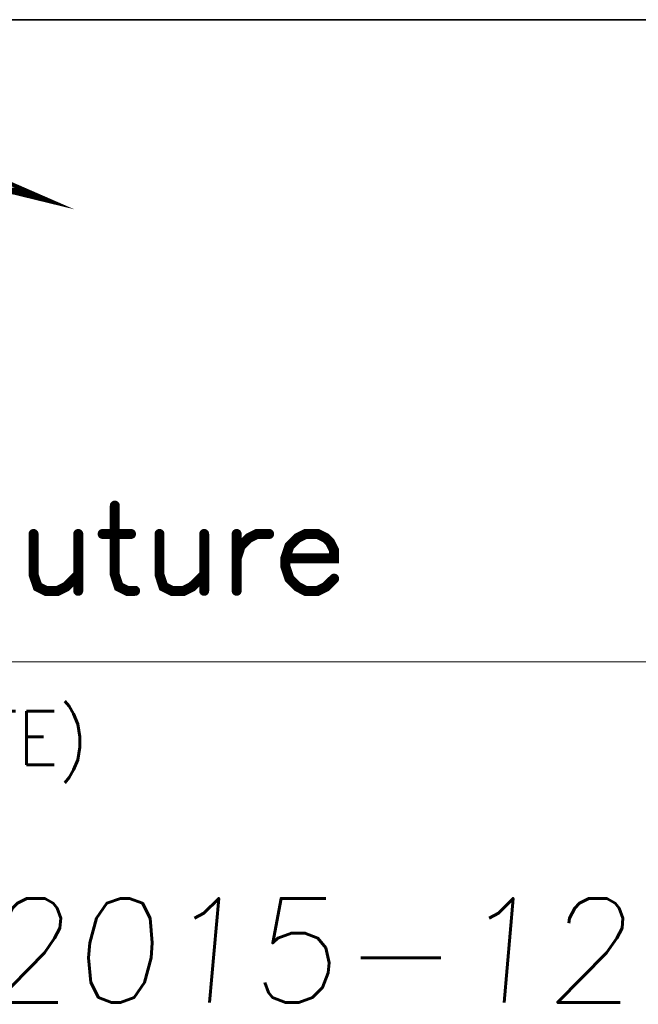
# Model space of a CAD drawing. Header units: millimetres. Extents: x 4497 to 11741, y 5958 to 12619.
# Tile 74 of 256: x 5436 to 5449, y 7007 to 7028. Entities that reach past the tile are written whole.
import ezdxf
from ezdxf.enums import TextEntityAlignment as Align

# ---------------------------------------------------------------- set-up
doc = ezdxf.new("R2010")
doc.units = ezdxf.units.MM
doc.header["$LTSCALE"] = 0.8
doc.layers.get('0').update_dxf_attribs({"linetype": 'CONTINUOUS', "lineweight": 0})
doc.layers.add('2', color=3, linetype='CONTINUOUS', lineweight=0)
doc.styles.get("Standard").update_dxf_attribs({"font": 'romans.shx', "width": 0.8, "oblique": 5, "bigfont": 'whgtxt.shx'})

# ---------------------------------------------------------------- blocks, each defined once
blk = doc.blocks.new('SMOOTH_0$064516')
at = {"const_width": 0.0323}
blk.add_lwpolyline([(-0.0161, 0, 1), (0.0161, 0, 1)], format="xyb", close=True, dxfattribs=at)
blk = doc.blocks.new('SMOOTH_0$0254')
at = {"const_width": 0.0127}
blk.add_lwpolyline([(-0.00635, 0, 1), (0.00635, 0, 1)], format="xyb", close=True, dxfattribs=at)
blk = doc.blocks.new('logo')
at = {"color": 7}
for points, const_width in [([(-3400.866, 5340.526), (-3395.172, 5338.044), (-3404.927, 5340.423)], 0.338), ([(-3398.952, 5339.122), (-3397.769, 5339.122)], 0.338), ([(-3398.445, 5338.953), (-3397.431, 5338.953)], 0.338), ([(-3397.6, 5338.784), (-3397.093, 5338.784)], 0.338), ([(-3389.848, 5311.965), (-3389.848, 5306.032), (-3389.505, 5304.993), (-3388.801, 5304.641), (-3388.105, 5304.641)], 0.859), ([(-3396.83, 5309.527), (-3396.83, 5306.032), (-3396.478, 5304.993), (-3395.782, 5304.641), (-3394.734, 5304.641), (-3394.039, 5304.993), (-3392.991, 5306.032)], 0.859), ([(-3392.991, 5309.527), (-3392.991, 5304.641)], 0.859), ([(-3390.896, 5309.527), (-3388.457, 5309.527)], 0.859), ([(-3386.01, 5309.527), (-3386.01, 5306.032), (-3385.667, 5304.993), (-3384.962, 5304.641), (-3383.923, 5304.641), (-3383.219, 5304.993), (-3382.172, 5306.032)], 0.859), ([(-3382.172, 5309.527), (-3382.172, 5304.641)], 0.859), ([(-3379.381, 5307.431), (-3379.037, 5308.479), (-3378.342, 5309.175), (-3377.638, 5309.527), (-3376.59, 5309.527)], 0.859), ([(-3379.381, 5309.527), (-3379.381, 5304.641)], 0.859), ([(-3375.199, 5307.431), (-3371.008, 5307.431), (-3371.008, 5308.127), (-3371.36, 5308.823), (-3371.713, 5309.175), (-3372.408, 5309.527), (-3373.456, 5309.527), (-3374.151, 5309.175), (-3374.847, 5308.479), (-3375.199, 5307.431), (-3375.199, 5306.736), (-3374.847, 5305.688), (-3374.151, 5304.993), (-3373.456, 5304.641), (-3372.408, 5304.641), (-3371.713, 5304.993), (-3371.008, 5305.688)], 0.859)]:
    blk.add_lwpolyline(points, dxfattribs=dict(at, const_width=const_width))
at = {"color": 7, "const_width": 0.338}
blk.add_lwpolyline([(-3395.275, 5338.079), (-3404.919, 5340.432), (-3400.669, 5340.432), (-3395.275, 5338.079)], close=True, dxfattribs=at)
at = {"color": 7, "xscale": 13.31, "yscale": 13.31, "zscale": 13.31}
for name, p in [('SMOOTH_0$0254', (-3397.769, 5339.122)), ('SMOOTH_0$0254', (-3397.6, 5338.784)), ('SMOOTH_0$0254', (-3397.431, 5338.953)), ('SMOOTH_0$0254', (-3397.093, 5338.784)), ('SMOOTH_0$0254', (-3395.275, 5338.079)), ('SMOOTH_0$0254', (-3395.275, 5338.079)), ('SMOOTH_0$0254', (-3395.172, 5338.044)), ('SMOOTH_0$064516', (-3389.848, 5311.965)), ('SMOOTH_0$064516', (-3396.83, 5309.527)), ('SMOOTH_0$064516', (-3392.991, 5309.527)), ('SMOOTH_0$064516', (-3390.896, 5309.527)), ('SMOOTH_0$064516', (-3388.457, 5309.527)), ('SMOOTH_0$064516', (-3386.01, 5309.527)), ('SMOOTH_0$064516', (-3382.172, 5309.527)), ('SMOOTH_0$064516', (-3379.381, 5309.527)), ('SMOOTH_0$064516', (-3378.342, 5309.175)), ('SMOOTH_0$064516', (-3377.638, 5309.527)), ('SMOOTH_0$064516', (-3376.59, 5309.527)), ('SMOOTH_0$064516', (-3374.151, 5309.175)), ('SMOOTH_0$064516', (-3373.456, 5309.527)), ('SMOOTH_0$064516', (-3372.408, 5309.527)), ('SMOOTH_0$064516', (-3371.713, 5309.175)), ('SMOOTH_0$064516', (-3379.037, 5308.479)), ('SMOOTH_0$064516', (-3374.847, 5308.479)), ('SMOOTH_0$064516', (-3371.36, 5308.823)), ('SMOOTH_0$064516', (-3371.008, 5308.127)), ('SMOOTH_0$064516', (-3379.381, 5307.431)), ('SMOOTH_0$064516', (-3375.199, 5307.431)), ('SMOOTH_0$064516', (-3375.199, 5307.431)), ('SMOOTH_0$064516', (-3375.199, 5306.736)), ('SMOOTH_0$064516', (-3371.008, 5307.431)), ('SMOOTH_0$064516', (-3396.83, 5306.032)), ('SMOOTH_0$064516', (-3392.991, 5306.032)), ('SMOOTH_0$064516', (-3389.848, 5306.032)), ('SMOOTH_0$064516', (-3386.01, 5306.032)), ('SMOOTH_0$064516', (-3382.172, 5306.032)), ('SMOOTH_0$064516', (-3396.478, 5304.993)), ('SMOOTH_0$064516', (-3394.039, 5304.993)), ('SMOOTH_0$064516', (-3389.505, 5304.993)), ('SMOOTH_0$064516', (-3385.667, 5304.993)), ('SMOOTH_0$064516', (-3383.219, 5304.993)), ('SMOOTH_0$064516', (-3374.847, 5305.688)), ('SMOOTH_0$064516', (-3374.151, 5304.993)), ('SMOOTH_0$064516', (-3371.713, 5304.993)), ('SMOOTH_0$064516', (-3371.008, 5305.688)), ('SMOOTH_0$064516', (-3395.782, 5304.641)), ('SMOOTH_0$064516', (-3394.734, 5304.641)), ('SMOOTH_0$064516', (-3392.991, 5304.641)), ('SMOOTH_0$064516', (-3388.801, 5304.641)), ('SMOOTH_0$064516', (-3388.105, 5304.641)), ('SMOOTH_0$064516', (-3384.962, 5304.641)), ('SMOOTH_0$064516', (-3383.923, 5304.641)), ('SMOOTH_0$064516', (-3382.172, 5304.641)), ('SMOOTH_0$064516', (-3379.381, 5304.641)), ('SMOOTH_0$064516', (-3373.456, 5304.641)), ('SMOOTH_0$064516', (-3372.408, 5304.641))]:
    blk.add_blockref(name, p, dxfattribs=at)

msp = doc.modelspace()

# ---------------------------------------------------------------- linework, layer by layer
at = {"color": 7, "linetype": 'Continuous', "lineweight": 35}
msp.add_line((5387.119, 7027.591), (5462.578, 7027.591), dxfattribs=at)
at = {"color": 7, "linetype": 'Continuous'}
msp.add_line((5387.119, 7013.92), (5462.578, 7013.92), dxfattribs=at)

# ---------------------------------------------------------------- block references
at = {"color": 3, "linetype": 'Continuous', "xscale": 0.2477402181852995, "yscale": 0.2477402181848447, "zscale": 0.2477402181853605}
msp.add_blockref('logo', (6278.023, 5701.26), dxfattribs=at)

# ---------------------------------------------------------------- texts
at = {"color": 7, "linetype": 'Continuous', "width": 0.933333}
msp.add_text('(DATE)', height=1.1408, dxfattribs=at).set_placement((5433.007, 7012.869), align=Align.TOP_LEFT)
at = {"layer": '2', "oblique": 5}
msp.add_text('2015-12-07', height=2.2157, dxfattribs=at).set_placement((5435.395, 7006.671))

doc.saveas('drawing.dxf')
